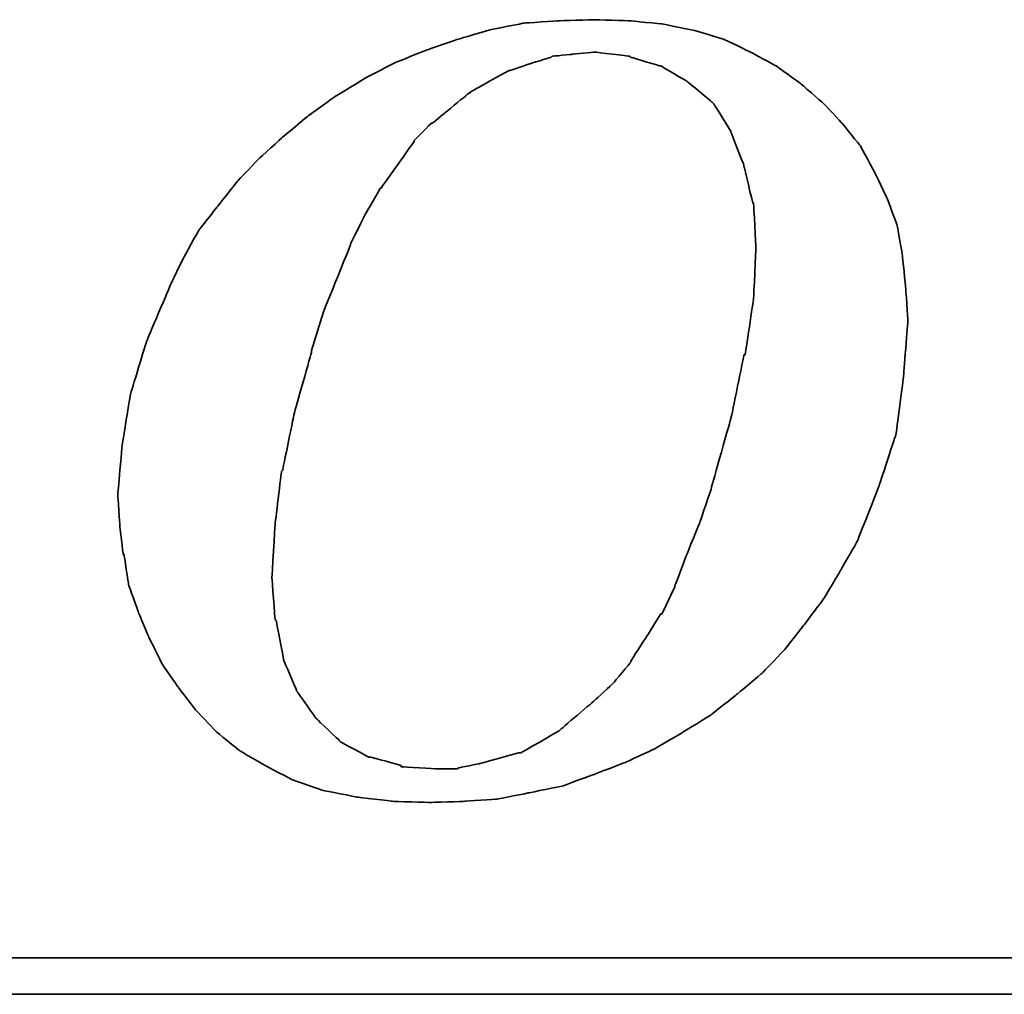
# Model space of a CAD drawing. Extents: x 564 to 800, y 41 to 158.
# Tile 30 of 45: x 728.62 to 731.46, y 106.89 to 109.7. Entities that reach past the tile are written whole.
import ezdxf

# ---------------------------------------------------------------- set-up
doc = ezdxf.new("R2010")
doc.units = 0
doc.header["$MEASUREMENT"] = 0
doc.layers.add('DIM', color=4, linetype='CONTINUOUS')
doc.layers.add('layer 1', color=7, linetype='CONTINUOUS')

# ---------------------------------------------------------------- blocks, each defined once
blk = doc.blocks.new('TBI MOTION logo(完整正式版)')
at = {"layer": 'layer 1', "color": 22, "lineweight": 35}
for points, knots in [([(-11.34375, -6.98375), (-11.34375, -6.98375), (-10.91375, -7.43875), (-10.91375, -7.43875), (-10.91375, -7.43875), (-10.91375, -7.43875), (-10.38625, -7.87125), (-10.38625, -7.87125), (-10.38625, -7.87125), (-10.38625, -7.87125), (-9.81125, -8.20375), (-9.81125, -8.20375), (-9.81125, -8.20375), (-9.81125, -8.20375), (-9.21125, -8.51875), (-9.21125, -8.51875), (-9.21125, -8.51875), (-9.21125, -8.51875), (-8.51625, -8.75875), (-8.51625, -8.75875), (-8.51625, -8.75875), (-8.51625, -8.75875), (-7.77125, -8.90375), (-7.77125, -8.90375), (-7.77125, -8.90375), (-7.77125, -8.90375), (-6.97875, -8.99875), (-6.97875, -8.99875), (-6.97875, -8.99875), (-6.97875, -8.99875), (-6.14125, -9.02375), (-6.14125, -9.02375), (-6.14125, -9.02375), (-6.14125, -9.02375), (-5.37125, -8.99875), (-5.37125, -8.99875), (-5.37125, -8.99875), (-5.37125, -8.99875), (-4.65375, -8.94875), (-4.65375, -8.94875), (-4.65375, -8.94875), (-4.65375, -8.94875), (-3.93375, -8.80625), (-3.93375, -8.80625), (-3.93375, -8.80625), (-3.93375, -8.80625), (-3.21375, -8.66375), (-3.21375, -8.66375), (-3.21375, -8.66375), (-3.21375, -8.66375), (-2.49375, -8.39875), (-2.49375, -8.39875), (-2.49375, -8.39875), (-2.49375, -8.39875), (-1.79875, -8.13375), (-1.79875, -8.13375), (-1.79875, -8.13375), (-1.79875, -8.13375), (-1.17375, -7.84375), (-1.17375, -7.84375), (-1.17375, -7.84375), (-1.17375, -7.84375), (-0.52375, -7.46375), (-0.52375, -7.46375), (-0.52375, -7.46375), (-0.52375, -7.46375), (0.10124, -7.07875), (0.10124, -7.07875), (0.10124, -7.07875), (0.10124, -7.07875), (0.67625, -6.62375), (0.67625, -6.62375), (0.67625, -6.62375), (0.67625, -6.62375), (1.24874, -6.14375), (1.24874, -6.14375), (1.24874, -6.14375), (1.24874, -6.14375), (1.72874, -5.64125), (1.72874, -5.64125), (1.72874, -5.64125), (1.72874, -5.64125), (2.18624, -5.06375), (2.18624, -5.06375), (2.18624, -5.06375), (2.18624, -5.06375), (2.61625, -4.48874), (2.61625, -4.48874), (2.61625, -4.48874), (2.61625, -4.48874), (3.00125, -3.83874), (3.00125, -3.83874), (3.00125, -3.83874), (3.00125, -3.83874), (3.36124, -3.21374), (3.36124, -3.21374), (3.36124, -3.21374), (3.36124, -3.21374), (3.84374, -1.99125), (3.84374, -1.99125), (3.84374, -1.99125), (3.84374, -1.99125), (4.22625, -0.81875), (4.22625, -0.81875), (4.22625, -0.81875), (4.22625, -0.81875), (4.39125, 0.45624), (4.39125, 0.45624), (4.39125, 0.45624), (4.39125, 0.45624), (4.48874, 1.70124), (4.48874, 1.70124), (4.48874, 1.70124), (4.48874, 1.70124), (4.43874, 2.44625), (4.43874, 2.44625), (4.43874, 2.44625), (4.43874, 2.44625), (4.36874, 3.14125), (4.36874, 3.14125), (4.36874, 3.14125), (4.36874, 3.14125), (4.25125, 3.81125), (4.25125, 3.81125), (4.25125, 3.81125), (4.25125, 3.81125), (4.03124, 4.41125), (4.03124, 4.41125), (4.03124, 4.41125), (4.03124, 4.41125), (3.74374, 5.01125), (3.74374, 5.01125), (3.74374, 5.01125), (3.74374, 5.01125), (3.43124, 5.58875), (3.43124, 5.58875), (3.43124, 5.58875), (3.43124, 5.58875), (3.02625, 6.09125), (3.02625, 6.09125), (3.02625, 6.09125), (3.02625, 6.09125), (2.59374, 6.54875), (2.59374, 6.54875), (2.59374, 6.54875), (2.59374, 6.54875), (2.09124, 6.98125), (2.09124, 6.98125), (2.09124, 6.98125), (2.09124, 6.98125), (1.56124, 7.36625), (1.56124, 7.36625), (1.56124, 7.36625), (1.56124, 7.36625), (0.98624, 7.67625), (0.98624, 7.67625), (0.98624, 7.67625), (0.98624, 7.67625), (0.38624, 7.96375), (0.38624, 7.96375), (0.38624, 7.96375), (0.38624, 7.96375), (-0.25875, 8.15625), (-0.25875, 8.15625), (-0.25875, 8.15625), (-0.25875, 8.15625), (-0.98125, 8.30125), (-0.98125, 8.30125), (-0.98125, 8.30125), (-0.98125, 8.30125), (-1.70124, 8.37125), (-1.70124, 8.37125), (-1.70124, 8.37125), (-1.70124, 8.37125), (-2.49375, 8.39624), (-2.49375, 8.39624), (-2.49375, 8.39624), (-2.49375, 8.39624), (-3.28625, 8.37125), (-3.28625, 8.37125), (-3.28625, 8.37125), (-3.28625, 8.37125), (-4.05125, 8.32125), (-4.05125, 8.32125), (-4.05125, 8.32125), (-4.05125, 8.32125), (-4.77375, 8.18125), (-4.77375, 8.18125), (-4.77375, 8.18125), (-4.77375, 8.18125), (-5.51625, 7.96375), (-5.51625, 7.96375), (-5.51625, 7.96375), (-5.51625, 7.96375), (-6.21125, 7.72625), (-6.21125, 7.72625), (-6.21125, 7.72625), (-6.21125, 7.72625), (-6.92875, 7.43625), (-6.92875, 7.43625), (-6.92875, 7.43625), (-6.92875, 7.43625), (-7.57875, 7.10125), (-7.57875, 7.10125), (-7.57875, 7.10125), (-7.57875, 7.10125), (-8.24875, 6.69125), (-8.24875, 6.69125), (-8.24875, 6.69125), (-8.24875, 6.69125), (-8.84875, 6.26125), (-8.84875, 6.26125), (-8.84875, 6.26125), (-8.84875, 6.26125), (-9.42625, 5.78125), (-9.42625, 5.78125), (-9.42625, 5.78125), (-9.42625, 5.78125), (-9.95375, 5.30125), (-9.95375, 5.30125), (-9.95375, 5.30125), (-9.95375, 5.30125), (-10.43375, 4.79624), (-10.43375, 4.79624), (-10.43375, 4.79624), (-10.43375, 4.79624), (-10.88875, 4.22125), (-10.88875, 4.22125), (-10.88875, 4.22125), (-10.88875, 4.22125), (-11.29875, 3.69375), (-11.29875, 3.69375), (-11.29875, 3.69375), (-11.29875, 3.69375), (-11.63375, 3.09125), (-11.63375, 3.09125), (-11.63375, 3.09125), (-11.63375, 3.09125), (-11.91875, 2.49625), (-11.91875, 2.49625), (-11.91875, 2.49625), (-11.91875, 2.49625), (-12.44875, 1.24625), (-12.44875, 1.24625), (-12.44875, 1.24625), (-12.44875, 1.24625), (-12.80875, 0.06874), (-12.80875, 0.06874), (-12.80875, 0.06874), (-12.80875, 0.06874), (-12.99875, -1.07875), (-12.99875, -1.07875), (-12.99875, -1.07875), (-12.99875, -1.07875), (-13.09375, -2.18375), (-13.09375, -2.18375), (-13.09375, -2.18375), (-13.09375, -2.18375), (-13.04875, -2.85375), (-13.04875, -2.85375), (-13.04875, -2.85375), (-13.04875, -2.85375), (-12.97375, -3.50375), (-12.97375, -3.50375), (-12.97375, -3.50375), (-12.97375, -3.50375), (-12.95375, -3.50375), (-12.95375, -3.50375), (-12.95375, -3.50375), (-12.95375, -3.50375), (-12.85375, -4.17375), (-12.85375, -4.17375), (-12.85375, -4.17375), (-12.85375, -4.17375), (-12.63875, -4.77624), (-12.63875, -4.77624), (-12.63875, -4.77624), (-12.63875, -4.77624), (-12.39875, -5.35125), (-12.39875, -5.35125), (-12.39875, -5.35125), (-12.39875, -5.35125), (-12.11375, -5.92875), (-12.11375, -5.92875), (-12.11375, -5.92875), (-12.11375, -5.92875), (-11.75375, -6.45375), (-11.75375, -6.45375), (-11.75375, -6.45375), (-11.75375, -6.45375), (-11.34375, -6.98375), (-11.34375, -6.98375)], [0, 0, 0, 0, 0.01369863, 0.01369863, 0.01369863, 0.01369864, 0.02739726, 0.02739726, 0.02739726, 0.02739727, 0.04109589, 0.04109589, 0.04109589, 0.0410959, 0.05479452, 0.05479452, 0.05479452, 0.05479453, 0.06849315, 0.06849315, 0.06849315, 0.06849316, 0.08219178, 0.08219178, 0.08219178, 0.08219179, 0.09589041, 0.09589041, 0.09589041, 0.09589042, 0.10958904, 0.10958904, 0.10958904, 0.10958905, 0.12328767, 0.12328767, 0.12328767, 0.12328768, 0.1369863, 0.1369863, 0.1369863, 0.13698631, 0.15068493, 0.15068493, 0.15068493, 0.15068494, 0.16438356, 0.16438356, 0.16438356, 0.16438357, 0.17808219, 0.17808219, 0.17808219, 0.1780822, 0.19178082, 0.19178082, 0.19178082, 0.19178083, 0.20547945, 0.20547945, 0.20547945, 0.20547946, 0.21917808, 0.21917808, 0.21917808, 0.21917809, 0.23287671, 0.23287671, 0.23287671, 0.23287672, 0.24657534, 0.24657534, 0.24657534, 0.24657535, 0.26027397, 0.26027397, 0.26027397, 0.26027398, 0.2739726, 0.2739726, 0.2739726, 0.27397261, 0.28767123, 0.28767123, 0.28767123, 0.28767124, 0.30136986, 0.30136986, 0.30136986, 0.30136987, 0.31506849, 0.31506849, 0.31506849, 0.3150685, 0.32876712, 0.32876712, 0.32876712, 0.32876713, 0.34246575, 0.34246575, 0.34246575, 0.34246576, 0.35616438, 0.35616438, 0.35616438, 0.35616439, 0.36986301, 0.36986301, 0.36986301, 0.36986302, 0.38356164, 0.38356164, 0.38356164, 0.38356165, 0.39726027, 0.39726027, 0.39726027, 0.39726028, 0.4109589, 0.4109589, 0.4109589, 0.41095891, 0.42465753, 0.42465753, 0.42465753, 0.42465754, 0.43835616, 0.43835616, 0.43835616, 0.43835617, 0.45205479, 0.45205479, 0.45205479, 0.4520548, 0.46575342, 0.46575342, 0.46575342, 0.46575343, 0.47945205, 0.47945205, 0.47945205, 0.47945206, 0.49315068, 0.49315068, 0.49315068, 0.49315069, 0.50684932, 0.50684932, 0.50684932, 0.50684933, 0.52054795, 0.52054795, 0.52054795, 0.52054796, 0.53424658, 0.53424658, 0.53424658, 0.53424659, 0.54794521, 0.54794521, 0.54794521, 0.54794522, 0.56164384, 0.56164384, 0.56164384, 0.56164385, 0.57534247, 0.57534247, 0.57534247, 0.57534248, 0.5890411, 0.5890411, 0.5890411, 0.58904111, 0.60273973, 0.60273973, 0.60273973, 0.60273974, 0.61643836, 0.61643836, 0.61643836, 0.61643837, 0.63013699, 0.63013699, 0.63013699, 0.630137, 0.64383562, 0.64383562, 0.64383562, 0.64383563, 0.65753425, 0.65753425, 0.65753425, 0.65753426, 0.67123288, 0.67123288, 0.67123288, 0.67123289, 0.68493151, 0.68493151, 0.68493151, 0.68493152, 0.69863014, 0.69863014, 0.69863014, 0.69863015, 0.71232877, 0.71232877, 0.71232877, 0.71232878, 0.7260274, 0.7260274, 0.7260274, 0.72602741, 0.73972603, 0.73972603, 0.73972603, 0.73972604, 0.75342466, 0.75342466, 0.75342466, 0.75342467, 0.76712329, 0.76712329, 0.76712329, 0.7671233, 0.78082192, 0.78082192, 0.78082192, 0.78082193, 0.79452055, 0.79452055, 0.79452055, 0.79452056, 0.80821918, 0.80821918, 0.80821918, 0.80821919, 0.82191781, 0.82191781, 0.82191781, 0.82191782, 0.83561644, 0.83561644, 0.83561644, 0.83561645, 0.84931507, 0.84931507, 0.84931507, 0.84931508, 0.8630137, 0.8630137, 0.8630137, 0.86301371, 0.87671233, 0.87671233, 0.87671233, 0.87671234, 0.89041096, 0.89041096, 0.89041096, 0.89041097, 0.90410959, 0.90410959, 0.90410959, 0.9041096, 0.91780822, 0.91780822, 0.91780822, 0.91780823, 0.93150685, 0.93150685, 0.93150685, 0.93150686, 0.94520548, 0.94520548, 0.94520548, 0.94520549, 0.95890411, 0.95890411, 0.95890411, 0.95890412, 0.97260274, 0.97260274, 0.97260274, 0.97260275, 0.98630137, 0.98630137, 0.98630137, 0.98630138, 1, 1, 1, 1]), ([(-8.77875, 1.03124), (-8.77875, 1.03124), (-8.51625, 1.89625), (-8.51625, 1.89625), (-8.51625, 1.89625), (-8.51625, 1.89625), (-8.20375, 2.66375), (-8.20375, 2.66375), (-8.20375, 2.66375), (-8.20375, 2.66375), (-7.91625, 3.38125), (-7.91625, 3.38125), (-7.91625, 3.38125), (-7.91625, 3.38125), (-7.91625, 3.40624), (-7.91625, 3.40624), (-7.91625, 3.40624), (-7.91625, 3.40624), (-7.57875, 4.07624), (-7.57875, 4.07624), (-7.57875, 4.07624), (-7.57875, 4.07624), (-7.24375, 4.65125), (-7.24375, 4.65125), (-7.24375, 4.65125), (-7.24375, 4.65125), (-7.21875, 4.65125), (-7.21875, 4.65125), (-7.21875, 4.65125), (-7.21875, 4.65125), (-7.21875, 4.67624), (-7.21875, 4.67624), (-7.21875, 4.67624), (-7.21875, 4.67624), (-6.83625, 5.20375), (-6.83625, 5.20375), (-6.83625, 5.20375), (-6.83625, 5.20375), (-6.49875, 5.68625), (-6.49875, 5.68625), (-6.49875, 5.68625), (-6.49875, 5.68625), (-6.49875, 5.70625), (-6.49875, 5.70625), (-6.49875, 5.70625), (-6.49875, 5.70625), (-6.11625, 6.09125), (-6.11625, 6.09125), (-6.11625, 6.09125), (-6.11625, 6.09125), (-6.09125, 6.09125), (-6.09125, 6.09125), (-6.09125, 6.09125), (-6.09125, 6.09125), (-5.27375, 6.76625), (-5.27375, 6.76625), (-5.27375, 6.76625), (-5.27375, 6.76625), (-5.24875, 6.76625), (-5.24875, 6.76625), (-5.24875, 6.76625), (-5.24875, 6.76625), (-5.24875, 6.78625), (-5.24875, 6.78625), (-5.24875, 6.78625), (-5.24875, 6.78625), (-4.38875, 7.26624), (-4.38875, 7.26624), (-4.38875, 7.26624), (-4.38875, 7.26624), (-4.36125, 7.26624), (-4.36125, 7.26624), (-4.36125, 7.26624), (-4.36125, 7.26624), (-3.93375, 7.41125), (-3.93375, 7.41125), (-3.93375, 7.41125), (-3.93375, 7.41125), (-3.47375, 7.55625), (-3.47375, 7.55625), (-3.47375, 7.55625), (-3.47375, 7.55625), (-3.45375, 7.55625), (-3.45375, 7.55625), (-3.45375, 7.55625), (-3.45375, 7.55625), (-3.42875, 7.58124), (-3.42875, 7.58124), (-3.42875, 7.58124), (-3.42875, 7.58124), (-2.97375, 7.62625), (-2.97375, 7.62625), (-2.97375, 7.62625), (-2.97375, 7.62625), (-2.49375, 7.67625), (-2.49375, 7.67625), (-2.49375, 7.67625), (-2.49375, 7.67625), (-2.46875, 7.67625), (-2.46875, 7.67625), (-2.46875, 7.67625), (-2.46875, 7.67625), (-1.70124, 7.58124), (-1.70124, 7.58124), (-1.70124, 7.58124), (-1.70124, 7.58124), (-1.67875, 7.55625), (-1.67875, 7.55625), (-1.67875, 7.55625), (-1.67875, 7.55625), (-1.65375, 7.55625), (-1.65375, 7.55625), (-1.65375, 7.55625), (-1.65375, 7.55625), (-1.03125, 7.36625), (-1.03125, 7.36625), (-1.03125, 7.36625), (-1.03125, 7.36625), (-1.00625, 7.36625), (-1.00625, 7.36625), (-1.00625, 7.36625), (-1.00625, 7.36625), (-0.43124, 7.02624), (-0.43124, 7.02624), (-0.43124, 7.02624), (-0.43124, 7.02624), (-0.40625, 7.00624), (-0.40625, 7.00624), (-0.40625, 7.00624), (-0.40625, 7.00624), (0.12124, 6.57124), (0.12124, 6.57124), (0.12124, 6.57124), (0.12124, 6.57124), (0.14624, 6.54875), (0.14624, 6.54875), (0.14624, 6.54875), (0.14624, 6.54875), (0.17124, 6.52375), (0.17124, 6.52375), (0.17124, 6.52375), (0.17124, 6.52375), (0.55625, 5.89875), (0.55625, 5.89875), (0.55625, 5.89875), (0.55625, 5.89875), (0.55625, 5.87625), (0.55625, 5.87625), (0.55625, 5.87625), (0.55625, 5.87625), (0.84124, 5.15625), (0.84124, 5.15625), (0.84124, 5.15625), (0.84124, 5.15625), (0.84124, 5.13125), (0.84124, 5.13125), (0.84124, 5.13125), (0.84124, 5.13125), (1.03624, 4.31875), (1.03624, 4.31875), (1.03624, 4.31875), (1.03624, 4.31875), (1.05624, 4.31875), (1.05624, 4.31875), (1.05624, 4.31875), (1.05624, 4.31875), (1.05624, 4.29125), (1.05624, 4.29125), (1.05624, 4.29125), (1.05624, 4.29125), (1.10625, 3.33125), (1.10625, 3.33125), (1.10625, 3.33125), (1.10625, 3.33125), (1.10625, 3.30875), (1.10625, 3.30875), (1.10625, 3.30875), (1.10625, 3.30875), (1.05624, 2.20624), (1.05624, 2.20624), (1.05624, 2.20624), (1.05624, 2.20624), (1.05624, 2.18124), (1.05624, 2.18124), (1.05624, 2.18124), (1.05624, 2.18124), (0.86624, 0.93624), (0.86624, 0.93624), (0.86624, 0.93624), (0.86624, 0.93624), (0.84124, 0.93624), (0.84124, 0.93624), (0.84124, 0.93624), (0.84124, 0.93624), (0.55625, -0.45874), (0.55625, -0.45874), (0.55625, -0.45874), (0.55625, -0.45874), (0.12124, -1.99125), (0.12124, -1.99125), (0.12124, -1.99125), (0.12124, -1.99125), (0.12124, -2.01874), (0.12124, -2.01874), (0.12124, -2.01874), (0.12124, -2.01874), (-0.13874, -2.78375), (-0.13874, -2.78375), (-0.13874, -2.78375), (-0.13874, -2.78375), (-0.43124, -3.50375), (-0.43124, -3.50375), (-0.43124, -3.50375), (-0.43124, -3.50375), (-0.69375, -4.19875), (-0.69375, -4.19875), (-0.69375, -4.19875), (-0.69375, -4.19875), (-0.69375, -4.22375), (-0.69375, -4.22375), (-0.69375, -4.22375), (-0.69375, -4.22375), (-0.98125, -4.82374), (-0.98125, -4.82374), (-0.98125, -4.82374), (-0.98125, -4.82374), (-1.00625, -4.82374), (-1.00625, -4.82374), (-1.00625, -4.82374), (-1.00625, -4.82374), (-1.33875, -5.35125), (-1.33875, -5.35125), (-1.33875, -5.35125), (-1.33875, -5.35125), (-1.67875, -5.87875), (-1.67875, -5.87875), (-1.67875, -5.87875), (-1.67875, -5.87875), (-1.67875, -5.90375), (-1.67875, -5.90375), (-1.67875, -5.90375), (-1.67875, -5.90375), (-2.05875, -6.35875), (-2.05875, -6.35875), (-2.05875, -6.35875), (-2.05875, -6.35875), (-2.08375, -6.38375), (-2.08375, -6.38375), (-2.08375, -6.38375), (-2.08375, -6.38375), (-2.46875, -6.74375), (-2.46875, -6.74375), (-2.46875, -6.74375), (-2.46875, -6.74375), (-3.25875, -7.41625), (-3.25875, -7.41625), (-3.25875, -7.41625), (-3.25875, -7.41625), (-3.28625, -7.43875), (-3.28625, -7.43875), (-3.28625, -7.43875), (-3.28625, -7.43875), (-4.12375, -7.91875), (-4.12375, -7.91875), (-4.12375, -7.91875), (-4.12375, -7.91875), (-4.14875, -7.91875), (-4.14875, -7.91875), (-4.14875, -7.91875), (-4.14875, -7.91875), (-4.17125, -7.91875), (-4.17125, -7.91875), (-4.17125, -7.91875), (-4.17125, -7.91875), (-5.03375, -8.15875), (-5.03375, -8.15875), (-5.03375, -8.15875), (-5.03375, -8.15875), (-5.51625, -8.25625), (-5.51625, -8.25625), (-5.51625, -8.25625), (-5.51625, -8.25625), (-5.54125, -8.27875), (-5.54125, -8.27875), (-5.54125, -8.27875), (-5.54125, -8.27875), (-5.56375, -8.27875), (-5.56375, -8.27875), (-5.56375, -8.27875), (-5.56375, -8.27875), (-5.99625, -8.27875), (-5.99625, -8.27875), (-5.99625, -8.27875), (-5.99625, -8.27875), (-6.76375, -8.23125), (-6.76375, -8.23125), (-6.76375, -8.23125), (-6.76375, -8.23125), (-6.78875, -8.23125), (-6.78875, -8.23125), (-6.78875, -8.23125), (-6.78875, -8.23125), (-6.78875, -8.20375), (-6.78875, -8.20375), (-6.78875, -8.20375), (-6.78875, -8.20375), (-7.45875, -8.01375), (-7.45875, -8.01375), (-7.45875, -8.01375), (-7.45875, -8.01375), (-7.48375, -8.01375), (-7.48375, -8.01375), (-7.48375, -8.01375), (-7.48375, -8.01375), (-7.50875, -8.01375), (-7.50875, -8.01375), (-7.50875, -8.01375), (-7.50875, -8.01375), (-8.13125, -7.67875), (-8.13125, -7.67875), (-8.13125, -7.67875), (-8.13125, -7.67875), (-8.15625, -7.65375), (-8.15625, -7.65375), (-8.15625, -7.65375), (-8.15625, -7.65375), (-8.65875, -7.17375), (-8.65875, -7.17375), (-8.65875, -7.17375), (-8.65875, -7.17375), (-8.68375, -7.14875), (-8.68375, -7.14875), (-8.68375, -7.14875), (-8.68375, -7.14875), (-9.08875, -6.57375), (-9.08875, -6.57375), (-9.08875, -6.57375), (-9.08875, -6.57375), (-9.11375, -6.54875), (-9.11375, -6.54875), (-9.11375, -6.54875), (-9.11375, -6.54875), (-9.11375, -6.52875), (-9.11375, -6.52875), (-9.11375, -6.52875), (-9.11375, -6.52875), (-9.40375, -5.85375), (-9.40375, -5.85375), (-9.40375, -5.85375), (-9.40375, -5.85375), (-9.40375, -5.82875), (-9.40375, -5.82875), (-9.40375, -5.82875), (-9.40375, -5.82875), (-9.56875, -4.96875), (-9.56875, -4.96875), (-9.56875, -4.96875), (-9.56875, -4.96875), (-9.59375, -4.94375), (-9.59375, -4.94375), (-9.59375, -4.94375), (-9.59375, -4.94375), (-9.66375, -4.03375), (-9.66375, -4.03375), (-9.66375, -4.03375), (-9.66375, -4.03375), (-9.66375, -4.00875), (-9.66375, -4.00875), (-9.66375, -4.00875), (-9.66375, -4.00875), (-9.59375, -2.85375), (-9.59375, -2.85375), (-9.59375, -2.85375), (-9.59375, -2.85375), (-9.45125, -1.65875), (-9.45125, -1.65875), (-9.45125, -1.65875), (-9.45125, -1.65875), (-9.42625, -1.63375), (-9.42625, -1.63375), (-9.42625, -1.63375), (-9.42625, -1.63375), (-9.16125, -0.33875), (-9.16125, -0.33875), (-9.16125, -0.33875), (-9.16125, -0.33875), (-8.77875, 1.00624), (-8.77875, 1.00624), (-8.77875, 1.00624), (-8.77875, 1.00624), (-8.77875, 1.03124), (-8.77875, 1.03124)], [0, 0, 0, 0, 0.01020408, 0.01020408, 0.01020408, 0.01020409, 0.02040816, 0.02040816, 0.02040816, 0.02040817, 0.03061224, 0.03061224, 0.03061224, 0.03061225, 0.04081633, 0.04081633, 0.04081633, 0.04081634, 0.05102041, 0.05102041, 0.05102041, 0.05102042, 0.06122449, 0.06122449, 0.06122449, 0.0612245, 0.07142857, 0.07142857, 0.07142857, 0.07142858, 0.08163265, 0.08163265, 0.08163265, 0.08163266, 0.09183673, 0.09183673, 0.09183673, 0.09183674, 0.10204082, 0.10204082, 0.10204082, 0.10204083, 0.1122449, 0.1122449, 0.1122449, 0.11224491, 0.12244898, 0.12244898, 0.12244898, 0.12244899, 0.13265306, 0.13265306, 0.13265306, 0.13265307, 0.14285714, 0.14285714, 0.14285714, 0.14285715, 0.15306122, 0.15306122, 0.15306122, 0.15306123, 0.16326531, 0.16326531, 0.16326531, 0.16326532, 0.17346939, 0.17346939, 0.17346939, 0.1734694, 0.18367347, 0.18367347, 0.18367347, 0.18367348, 0.19387755, 0.19387755, 0.19387755, 0.19387756, 0.20408163, 0.20408163, 0.20408163, 0.20408164, 0.21428571, 0.21428571, 0.21428571, 0.21428572, 0.2244898, 0.2244898, 0.2244898, 0.22448981, 0.23469388, 0.23469388, 0.23469388, 0.23469389, 0.24489796, 0.24489796, 0.24489796, 0.24489797, 0.25510204, 0.25510204, 0.25510204, 0.25510205, 0.26530612, 0.26530612, 0.26530612, 0.26530613, 0.2755102, 0.2755102, 0.2755102, 0.27551021, 0.28571429, 0.28571429, 0.28571429, 0.2857143, 0.29591837, 0.29591837, 0.29591837, 0.29591838, 0.30612245, 0.30612245, 0.30612245, 0.30612246, 0.31632653, 0.31632653, 0.31632653, 0.31632654, 0.32653061, 0.32653061, 0.32653061, 0.32653062, 0.33673469, 0.33673469, 0.33673469, 0.3367347, 0.34693878, 0.34693878, 0.34693878, 0.34693879, 0.35714286, 0.35714286, 0.35714286, 0.35714287, 0.36734694, 0.36734694, 0.36734694, 0.36734695, 0.37755102, 0.37755102, 0.37755102, 0.37755103, 0.3877551, 0.3877551, 0.3877551, 0.38775511, 0.39795918, 0.39795918, 0.39795918, 0.39795919, 0.40816327, 0.40816327, 0.40816327, 0.40816328, 0.41836735, 0.41836735, 0.41836735, 0.41836736, 0.42857143, 0.42857143, 0.42857143, 0.42857144, 0.43877551, 0.43877551, 0.43877551, 0.43877552, 0.44897959, 0.44897959, 0.44897959, 0.4489796, 0.45918367, 0.45918367, 0.45918367, 0.45918368, 0.46938776, 0.46938776, 0.46938776, 0.46938777, 0.47959184, 0.47959184, 0.47959184, 0.47959185, 0.48979592, 0.48979592, 0.48979592, 0.48979593, 0.5, 0.5, 0.5, 0.50000001, 0.51020408, 0.51020408, 0.51020408, 0.51020409, 0.52040816, 0.52040816, 0.52040816, 0.52040817, 0.53061224, 0.53061224, 0.53061224, 0.53061225, 0.54081633, 0.54081633, 0.54081633, 0.54081634, 0.55102041, 0.55102041, 0.55102041, 0.55102042, 0.56122449, 0.56122449, 0.56122449, 0.5612245, 0.57142857, 0.57142857, 0.57142857, 0.57142858, 0.58163265, 0.58163265, 0.58163265, 0.58163266, 0.59183673, 0.59183673, 0.59183673, 0.59183674, 0.60204082, 0.60204082, 0.60204082, 0.60204083, 0.6122449, 0.6122449, 0.6122449, 0.61224491, 0.62244898, 0.62244898, 0.62244898, 0.62244899, 0.63265306, 0.63265306, 0.63265306, 0.63265307, 0.64285714, 0.64285714, 0.64285714, 0.64285715, 0.65306122, 0.65306122, 0.65306122, 0.65306123, 0.66326531, 0.66326531, 0.66326531, 0.66326532, 0.67346939, 0.67346939, 0.67346939, 0.6734694, 0.68367347, 0.68367347, 0.68367347, 0.68367348, 0.69387755, 0.69387755, 0.69387755, 0.69387756, 0.70408163, 0.70408163, 0.70408163, 0.70408164, 0.71428571, 0.71428571, 0.71428571, 0.71428572, 0.7244898, 0.7244898, 0.7244898, 0.72448981, 0.73469388, 0.73469388, 0.73469388, 0.73469389, 0.74489796, 0.74489796, 0.74489796, 0.74489797, 0.75510204, 0.75510204, 0.75510204, 0.75510205, 0.76530612, 0.76530612, 0.76530612, 0.76530613, 0.7755102, 0.7755102, 0.7755102, 0.77551021, 0.78571429, 0.78571429, 0.78571429, 0.7857143, 0.79591837, 0.79591837, 0.79591837, 0.79591838, 0.80612245, 0.80612245, 0.80612245, 0.80612246, 0.81632653, 0.81632653, 0.81632653, 0.81632654, 0.82653061, 0.82653061, 0.82653061, 0.82653062, 0.83673469, 0.83673469, 0.83673469, 0.8367347, 0.84693878, 0.84693878, 0.84693878, 0.84693879, 0.85714286, 0.85714286, 0.85714286, 0.85714287, 0.86734694, 0.86734694, 0.86734694, 0.86734695, 0.87755102, 0.87755102, 0.87755102, 0.87755103, 0.8877551, 0.8877551, 0.8877551, 0.88775511, 0.89795918, 0.89795918, 0.89795918, 0.89795919, 0.90816327, 0.90816327, 0.90816327, 0.90816328, 0.91836735, 0.91836735, 0.91836735, 0.91836736, 0.92857143, 0.92857143, 0.92857143, 0.92857144, 0.93877551, 0.93877551, 0.93877551, 0.93877552, 0.94897959, 0.94897959, 0.94897959, 0.9489796, 0.95918367, 0.95918367, 0.95918367, 0.95918368, 0.96938776, 0.96938776, 0.96938776, 0.96938777, 0.97959184, 0.97959184, 0.97959184, 0.97959185, 0.98979592, 0.98979592, 0.98979592, 0.98979593, 1, 1, 1, 1]), ([(75.90875, -9.47875), (75.90875, -9.47875), (75.90875, -12.28625), (75.90875, -12.28625), (75.90875, -12.28625), (75.90875, -12.28625), (75.90875, -12.47875), (75.90875, -12.47875), (75.90875, -12.47875), (75.90875, -12.47875), (75.71625, -12.47875), (75.71625, -12.47875), (75.71625, -12.47875), (75.71625, -12.47875), (-88.32875, -12.47875), (-88.32875, -12.47875), (-88.32875, -12.47875), (-88.32875, -12.47875), (-88.32875, -13.29375), (-88.32875, -13.29375), (-88.32875, -13.29375), (-88.32875, -13.29375), (82.89125, -13.29375), (82.89125, -13.29375), (82.89125, -13.29375), (82.89125, -13.29375), (75.90875, -9.47875), (75.90875, -9.47875)], [0, 0, 0, 0, 0.14285714, 0.14285714, 0.14285714, 0.14285715, 0.28571429, 0.28571429, 0.28571429, 0.2857143, 0.42857143, 0.42857143, 0.42857143, 0.42857144, 0.57142857, 0.57142857, 0.57142857, 0.57142858, 0.71428571, 0.71428571, 0.71428571, 0.71428572, 0.85714286, 0.85714286, 0.85714286, 0.85714287, 1, 1, 1, 1])]:
    blk.add_open_spline(points, degree=3, knots=knots, dxfattribs=at)

msp = doc.modelspace()

# ---------------------------------------------------------------- block references
at = {"layer": 'DIM', "xscale": 0.1295999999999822, "yscale": 0.1295999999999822, "zscale": 0.1295999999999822}
msp.add_blockref('TBI MOTION logo(完整正式版)', (730.6006, 108.60822), dxfattribs=at)

doc.saveas('drawing.dxf')
